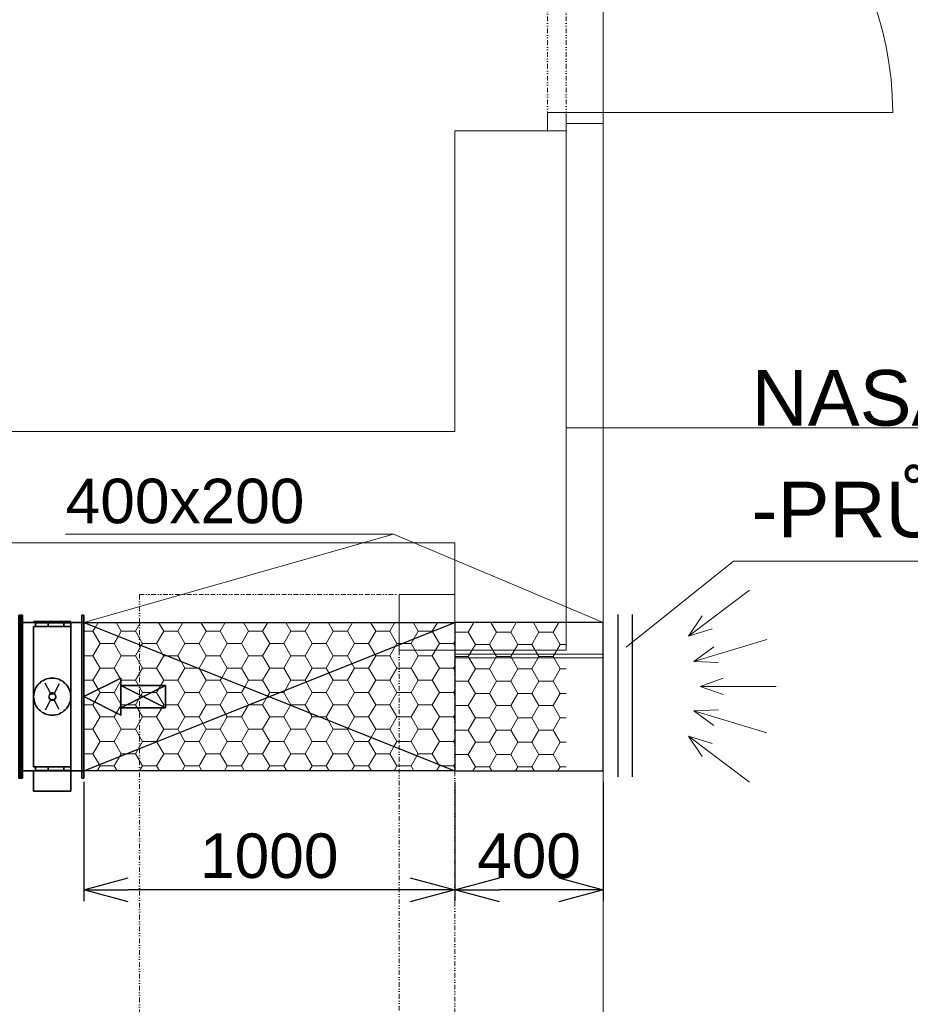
# Model space of a CAD drawing. Header units: millimetres. Extents: x 918337 to 1269480, y -257156 to -67477.
# Tile 107 of 114: x 1251807 to 1254208, y -107862 to -105208. Entities that reach past the tile are written whole.
import ezdxf

# ---------------------------------------------------------------- set-up
doc = ezdxf.new("R2010")
doc.units = ezdxf.units.MM
doc.linetypes.add('DĚLICÍ2', pattern=[15.875, 6.35, -3.175, 0, -3.175, 0, -3.175])
doc.layers.get('0').update_dxf_attribs({"color": 8, "lineweight": 9})
for name, color, linetype, lineweight in [('1VZT - LEGENDY', 7, 'Continuous', 13), ('1VZT-POTRUBI', 4, 'Continuous', 30), ('1VZT-srafy', 253, 'Continuous', 13), ('LEGENDY', 7, 'Continuous', 9)]:
    doc.layers.add(name, color=color, linetype=linetype, lineweight=lineweight)
for name, color, linetype in [('MAT_174_BYOLXP003919182844', 174, 'Continuous'), ('MAT_253_BYOLXP003919182844', 253, 'Continuous'), ('MAT_30_BYOLXP003919182844', 30, 'Continuous'), ('Mat_mar_BYOLXP003919182844', 7, 'Continuous')]:
    doc.layers.add(name, color=color, linetype=linetype)
doc.styles.get("Standard").update_dxf_attribs({"font": 'arial.ttf'})
doc.linetypes.add('IZOLACE', pattern='A,0.0001,-0.1,[134,ltypeshp.shx,S=0.1,R=0,X=-0.1,Y=0],-0.2,[134,ltypeshp.shx,S=0.1,R=180,X=0.1,Y=0],-0.1', length=0.4001)
doc.dimstyles.new('ISO-25', dxfattribs={"dimtxt": 2.5, "dimasz": 2.5, "dimexe": 1.25, "dimexo": 0.625, "dimtad": 1, "dimtxsty": 'Standard', "dimcen": 2.5, "dimadec": 0, "dimazin": 0, "dimtfac": 1, "dimtmove": 0, "dimatfit": 3, "dimfxl": 1, "dimarcsym": 0})
pattern_1 = [(0, (112967.254, 91182.846), (57.15, 32.9955677), [38.1, -76.2]), (120, (112967.254, 91182.846), (-57.1499999, 32.995568), [38.1, -76.2]), (60, (112967.254, 91182.846), (1e-07, 65.9911357), [-76.2, 38.1])]

# ---------------------------------------------------------------- blocks, each defined once
blk = doc.blocks.new('X XZ X X ZX')
at = {"color": 8, "ltscale": 3}
for p, q in [((1140119.4, -144722.8), (1140119.4, -142902.8)), ((1140119.4, -146142.8), (1140119.4, -151242.8))]:
    blk.add_line(p, q, dxfattribs=at)
at = {"color": 8, "linetype": 'DĚLICÍ2', "ltscale": 2}
for p, q in [((1139969.4, -142932.8), (1139969.4, -144692.8)), ((1140019.4, -142932.8), (1140019.4, -144692.8)), ((1138869.4, -145992.8), (1139569.4, -145992.8)), ((1138869.4, -145992.8), (1138869.4, -151392.8)), ((1139569.4, -146142.8), (1139569.4, -151242.8)), ((1139719.4, -151242.8), (1139719.4, -146142.8))]:
    blk.add_line(p, q, dxfattribs=at)
at = {"color": 8, "ltscale": 2}
for p, q in [((1140019.4, -144692.8), (1139969.4, -144692.8)), ((1139969.4, -144692.8), (1139969.4, -144742.8)), ((1140019.4, -144692.8), (1140899.4, -144692.8)), ((1140019.4, -144742.8), (1140019.4, -144692.8)), ((1140119.4, -146162.8), (1140119.4, -144722.8)), ((1139719.4, -144742.8), (1139719.4, -145552.8)), ((1140019.4, -144742.8), (1139719.4, -144742.8)), ((1139969.4, -144742.8), (1140019.4, -144742.8)), ((1140019.4, -144742.8), (1140019.4, -146142.8)), ((1140019.4, -146142.8), (1140019.4, -144742.8)), ((1139719.4, -145552.8), (1129539.4, -145552.8)), ((1140019.4, -145542.8), (1141119.4, -145542.8)), ((1139719.4, -145852.8), (1138459.4, -145852.8)), ((1139719.4, -145852.8), (1139719.4, -146142.8)), ((1139719.4, -146142.8), (1140019.4, -146142.8))]:
    blk.add_line(p, q, dxfattribs=at)
at = {"color": 8}
for p, q in [((1140019.4, -144722.8), (1140119.4, -144722.8)), ((1139569.4, -146142.8), (1139569.4, -145992.8)), ((1139569.4, -145992.8), (1139719.4, -145992.8)), ((1139719.4, -145992.8), (1139719.4, -146142.8)), ((1139719.4, -146142.8), (1139569.4, -146142.8)), ((1139719.4, -146162.8), (1140119.4, -146162.8))]:
    blk.add_line(p, q, dxfattribs=at)
at = {"color": 8, "linetype": 'IZOLACE', "ltscale": 2}
blk.add_line((1139719.4, -146152.8), (1140119.4, -146152.8), dxfattribs=at)
at = {"color": 8, "ltscale": 2}
blk.add_arc((1140019.4, -144692.8), 880, 0, 90, dxfattribs=at)
blk = doc.blocks.new('1273_70_BYOLXP003919182844')
at = {"layer": 'MAT_253_BYOLXP003919182844'}
for points in [[(1579.9269, 2719.9768, -220.001), (1579.9224, 2719.9722, -200.001), (1584.9224, 2719.9734, -199.9999), (1584.9269, 2719.9778, -219.9999)], [(1580.0273, 2279.9768, -220.1014), (1580.0227, 2279.9722, -200.1014), (1579.9224, 2719.9722, -200.001), (1579.9269, 2719.9768, -220.001)], [(1579.9224, 2719.9722, -200.001), (1580.0227, 2279.9722, -200.1014), (1585.0227, 2279.9734, -200.1002), (1584.9224, 2719.9734, -199.9999)], [(1579.9724, 2720.0225, -420.001), (1579.9269, 2719.9768, -220.001), (1584.9269, 2719.9778, -219.9999), (1584.9724, 2720.0234, -419.9998)], [(1579.9771, 2700.0225, -420.0056), (1579.9314, 2699.9768, -220.0056), (1579.9269, 2719.9768, -220.001), (1579.9724, 2720.0225, -420.001)], [(1580.0273, 2279.9768, -220.1014), (1579.9269, 2719.9768, -220.001), (1584.9269, 2719.9778, -219.9999), (1585.0273, 2279.9778, -220.1002)], [(1579.9771, 2720.0269, -440.001), (1579.9724, 2720.0225, -420.001), (1584.9724, 2720.0234, -419.9998), (1584.9771, 2720.0281, -439.9998)], [(1580.0774, 2280.0269, -440.1013), (1580.0729, 2280.0225, -420.1013), (1579.9724, 2720.0225, -420.001), (1579.9771, 2720.0269, -440.001)], [(1579.9724, 2720.0225, -420.001), (1580.0729, 2280.0225, -420.1013), (1585.0729, 2280.0234, -420.1002), (1584.9724, 2720.0234, -419.9998)], [(1580.0774, 2280.0269, -440.1013), (1579.9771, 2720.0269, -440.001), (1584.9771, 2720.0281, -439.9998), (1585.0774, 2280.0281, -440.1002)], [(1585.0273, 2279.9778, -220.1002), (1584.9269, 2719.9778, -219.9999), (1584.9224, 2719.9734, -199.9999), (1585.0227, 2279.9734, -200.1002)], [(1584.9771, 2700.0234, -420.0044), (1584.9724, 2720.0234, -419.9998), (1584.9269, 2719.9778, -219.9999), (1584.9314, 2699.9778, -220.0044)], [(1585.0774, 2280.0281, -440.1002), (1584.9771, 2720.0281, -439.9998), (1584.9724, 2720.0234, -419.9998), (1585.0729, 2280.0234, -420.1002)], [(1579.9314, 2699.9768, -220.0056), (1579.9771, 2700.0225, -420.0056), (1584.9771, 2700.0234, -420.0044), (1584.9314, 2699.9778, -220.0044)], [(1580.0684, 2300.0225, -420.0968), (1580.0227, 2299.9768, -220.0968), (1585.0227, 2299.9778, -220.0956), (1585.0684, 2300.0234, -420.0956)], [(1580.0729, 2280.0225, -420.1013), (1580.0273, 2279.9768, -220.1014), (1580.0227, 2299.9768, -220.0968), (1580.0684, 2300.0225, -420.0968)], [(1585.0729, 2280.0234, -420.1002), (1585.0684, 2300.0234, -420.0956), (1585.0227, 2299.9778, -220.0956), (1585.0273, 2279.9778, -220.1002)], [(1580.0227, 2279.9722, -200.1014), (1580.0273, 2279.9768, -220.1014), (1585.0273, 2279.9778, -220.1002), (1585.0227, 2279.9734, -200.1002)], [(1580.0273, 2279.9768, -220.1014), (1580.0729, 2280.0225, -420.1013), (1585.0729, 2280.0234, -420.1002), (1585.0273, 2279.9778, -220.1002)], [(1580.0729, 2280.0225, -420.1013), (1580.0774, 2280.0269, -440.1013), (1585.0774, 2280.0281, -440.1002), (1585.0729, 2280.0234, -420.1002)]]:
    blk.add_3dface(points, dxfattribs=at)
blk = doc.blocks.new('1283_73_BYOLXP003919182844')
at = {"layer": 'MAT_253_BYOLXP003919182844'}
for points in [[(1495.0376, 2698.9893, -270.1029), (1463.8676, 2698.9812, -309.1929), (1445.0376, 2698.9893, -270.1029), (1463.8676, 2698.9973, -231.0129)], [(1445.0376, 2688.9893, -270.1009), (1463.8676, 2688.9973, -231.0109), (1463.8676, 2698.9973, -231.0129), (1445.0376, 2698.9893, -270.1029)], [(1463.8676, 2688.9812, -309.1909), (1445.0376, 2688.9893, -270.1009), (1445.0376, 2698.9893, -270.1029), (1463.8676, 2698.9812, -309.1929)], [(1495.0376, 2688.9893, -270.1009), (1463.8676, 2688.9973, -231.0109), (1445.0376, 2688.9893, -270.1009), (1495.0376, 2688.9893, -270.1009)], [(1495.0376, 2688.9893, -270.1009), (1445.0376, 2688.9893, -270.1009), (1463.8676, 2688.9812, -309.1909), (1506.1676, 2688.9792, -318.8509)], [(1495.0376, 2698.9893, -270.1029), (1463.8676, 2698.9973, -231.0129), (1506.1675, 2698.9993, -221.3529), (1495.0376, 2698.9893, -270.1029)], [(1463.8676, 2688.9973, -231.0109), (1506.1675, 2688.9993, -221.3509), (1506.1675, 2698.9993, -221.3529), (1463.8676, 2698.9973, -231.0129)], [(1506.1676, 2698.9792, -318.8529), (1463.8676, 2698.9812, -309.1929), (1495.0376, 2698.9893, -270.1029), (1540.0875, 2698.9849, -291.7929)], [(1506.1676, 2688.9792, -318.8509), (1463.8676, 2688.9812, -309.1909), (1463.8676, 2698.9812, -309.1929), (1506.1676, 2698.9792, -318.8529)], [(1495.0376, 2688.9893, -270.1009), (1540.0875, 2688.9937, -248.4109), (1506.1675, 2688.9993, -221.3509), (1463.8676, 2688.9973, -231.0109)], [(1540.0875, 2698.9937, -248.4129), (1540.0875, 2698.9849, -291.7929), (1495.0376, 2698.9893, -270.1029), (1506.1675, 2698.9993, -221.3529)], [(1495.0376, 2688.9893, -270.1009), (1506.1676, 2688.9792, -318.8509), (1540.0875, 2688.9849, -291.7909), (1540.0875, 2688.9937, -248.4109)], [(1506.1675, 2688.9993, -221.3509), (1540.0875, 2688.9937, -248.4109), (1540.0875, 2698.9937, -248.4129), (1506.1675, 2698.9993, -221.3529)], [(1540.0875, 2688.9849, -291.7909), (1506.1676, 2688.9792, -318.8509), (1506.1676, 2698.9792, -318.8529), (1540.0875, 2698.9849, -291.7929)], [(1540.0875, 2688.9937, -248.4109), (1540.0875, 2688.9849, -291.7909), (1540.0875, 2698.9849, -291.7929), (1540.0875, 2698.9937, -248.4129)]]:
    blk.add_3dface(points, dxfattribs=at)
blk = doc.blocks.new('1283_74_BYOLXP003919182844')
at = {"layer": 'MAT_253_BYOLXP003919182844'}
for points in [[(1495.0376, 2698.9893, -370.1029), (1463.8676, 2698.9814, -409.1929), (1445.0376, 2698.9893, -370.1029), (1463.8676, 2698.9973, -331.0129)], [(1445.0376, 2688.9893, -370.1009), (1463.8676, 2688.9973, -331.0109), (1463.8676, 2698.9973, -331.0129), (1445.0376, 2698.9893, -370.1029)], [(1463.8676, 2688.9814, -409.1909), (1445.0376, 2688.9893, -370.1009), (1445.0376, 2698.9893, -370.1029), (1463.8676, 2698.9814, -409.1929)], [(1495.0376, 2688.9893, -370.1009), (1463.8676, 2688.9973, -331.0109), (1445.0376, 2688.9893, -370.1009), (1495.0376, 2688.9893, -370.1009)], [(1495.0376, 2688.9893, -370.1009), (1445.0376, 2688.9893, -370.1009), (1463.8676, 2688.9814, -409.1909), (1506.1676, 2688.9792, -418.8509)], [(1495.0376, 2698.9893, -370.1029), (1463.8676, 2698.9973, -331.0129), (1506.1675, 2698.9993, -321.3529), (1495.0376, 2698.9893, -370.1029)], [(1463.8676, 2688.9973, -331.0109), (1506.1675, 2688.9993, -321.3509), (1506.1675, 2698.9993, -321.3529), (1463.8676, 2698.9973, -331.0129)], [(1506.1676, 2698.9792, -418.8529), (1463.8676, 2698.9814, -409.1929), (1495.0376, 2698.9893, -370.1029), (1540.0875, 2698.9849, -391.7929)], [(1506.1676, 2688.9792, -418.8509), (1463.8676, 2688.9814, -409.1909), (1463.8676, 2698.9814, -409.1929), (1506.1676, 2698.9792, -418.8529)], [(1495.0376, 2688.9893, -370.1009), (1540.0875, 2688.9937, -348.4109), (1506.1675, 2688.9993, -321.3509), (1463.8676, 2688.9973, -331.0109)], [(1540.0875, 2698.9937, -348.4129), (1540.0875, 2698.9849, -391.7929), (1495.0376, 2698.9893, -370.1029), (1506.1675, 2698.9993, -321.3529)], [(1495.0376, 2688.9893, -370.1009), (1506.1676, 2688.9792, -418.8509), (1540.0875, 2688.9849, -391.7909), (1540.0875, 2688.9937, -348.4109)], [(1506.1675, 2688.9993, -321.3509), (1540.0875, 2688.9937, -348.4109), (1540.0875, 2698.9937, -348.4129), (1506.1675, 2698.9993, -321.3529)], [(1540.0875, 2688.9849, -391.7909), (1506.1676, 2688.9792, -418.8509), (1506.1676, 2698.9792, -418.8529), (1540.0875, 2698.9849, -391.7929)], [(1540.0875, 2688.9937, -348.4109), (1540.0875, 2688.9849, -391.7909), (1540.0875, 2698.9849, -391.7929), (1540.0875, 2698.9937, -348.4129)]]:
    blk.add_3dface(points, dxfattribs=at)
blk = doc.blocks.new('1283_75_BYOLXP003919182844')
at = {"layer": 'MAT_253_BYOLXP003919182844'}
for points in [[(1495.0376, 2310.9893, -270.103), (1463.8676, 2310.9814, -309.193), (1445.0376, 2310.9893, -270.103), (1463.8676, 2310.9973, -231.013)], [(1445.0376, 2300.9893, -270.101), (1463.8676, 2300.9971, -231.011), (1463.8676, 2310.9973, -231.013), (1445.0376, 2310.9893, -270.103)], [(1463.8676, 2300.9812, -309.191), (1445.0376, 2300.9893, -270.101), (1445.0376, 2310.9893, -270.103), (1463.8676, 2310.9814, -309.193)], [(1495.0376, 2310.9893, -270.103), (1463.8676, 2310.9973, -231.013), (1506.1675, 2310.9993, -221.353), (1495.0376, 2310.9893, -270.103)], [(1463.8676, 2300.9971, -231.011), (1506.1675, 2300.999, -221.351), (1506.1675, 2310.9993, -221.353), (1463.8676, 2310.9973, -231.013)], [(1506.1676, 2310.9795, -318.853), (1463.8676, 2310.9814, -309.193), (1495.0376, 2310.9893, -270.103), (1540.0875, 2310.9849, -291.793)], [(1506.1676, 2300.9792, -318.851), (1463.8676, 2300.9812, -309.191), (1463.8676, 2310.9814, -309.193), (1506.1676, 2310.9795, -318.853)], [(1540.0875, 2310.9937, -248.413), (1540.0875, 2310.9849, -291.793), (1495.0376, 2310.9893, -270.103), (1506.1675, 2310.9993, -221.353)], [(1506.1675, 2300.999, -221.351), (1540.0875, 2300.9937, -248.411), (1540.0875, 2310.9937, -248.413), (1506.1675, 2310.9993, -221.353)], [(1540.0875, 2300.9849, -291.791), (1506.1676, 2300.9792, -318.851), (1506.1676, 2310.9795, -318.853), (1540.0875, 2310.9849, -291.793)], [(1540.0875, 2300.9937, -248.411), (1540.0875, 2300.9849, -291.791), (1540.0875, 2310.9849, -291.793), (1540.0875, 2310.9937, -248.413)], [(1495.0376, 2300.9893, -270.101), (1463.8676, 2300.9971, -231.011), (1445.0376, 2300.9893, -270.101), (1495.0376, 2300.9893, -270.101)], [(1495.0376, 2300.9893, -270.101), (1445.0376, 2300.9893, -270.101), (1463.8676, 2300.9812, -309.191), (1506.1676, 2300.9792, -318.851)], [(1495.0376, 2300.9893, -270.101), (1540.0875, 2300.9937, -248.411), (1506.1675, 2300.999, -221.351), (1463.8676, 2300.9971, -231.011)], [(1495.0376, 2300.9893, -270.101), (1506.1676, 2300.9792, -318.851), (1540.0875, 2300.9849, -291.791), (1540.0875, 2300.9937, -248.411)]]:
    blk.add_3dface(points, dxfattribs=at)
blk = doc.blocks.new('1283_76_BYOLXP003919182844')
at = {"layer": 'MAT_253_BYOLXP003919182844'}
for points in [[(1495.0376, 2310.9893, -370.103), (1463.8676, 2310.9814, -409.193), (1445.0376, 2310.9893, -370.103), (1463.8676, 2310.9973, -331.013)], [(1445.0376, 2300.9893, -370.101), (1463.8676, 2300.9971, -331.011), (1463.8676, 2310.9973, -331.013), (1445.0376, 2310.9893, -370.103)], [(1463.8676, 2300.9814, -409.191), (1445.0376, 2300.9893, -370.101), (1445.0376, 2310.9893, -370.103), (1463.8676, 2310.9814, -409.193)], [(1495.0376, 2310.9893, -370.103), (1463.8676, 2310.9973, -331.013), (1506.1675, 2310.9993, -321.353), (1495.0376, 2310.9893, -370.103)], [(1463.8676, 2300.9971, -331.011), (1506.1675, 2300.999, -321.351), (1506.1675, 2310.9993, -321.353), (1463.8676, 2310.9973, -331.013)], [(1506.1676, 2310.9795, -418.853), (1463.8676, 2310.9814, -409.193), (1495.0376, 2310.9893, -370.103), (1540.0875, 2310.9849, -391.793)], [(1506.1676, 2300.9795, -418.851), (1463.8676, 2300.9814, -409.191), (1463.8676, 2310.9814, -409.193), (1506.1676, 2310.9795, -418.853)], [(1540.0875, 2310.9937, -348.413), (1540.0875, 2310.9849, -391.793), (1495.0376, 2310.9893, -370.103), (1506.1675, 2310.9993, -321.353)], [(1506.1675, 2300.999, -321.351), (1540.0875, 2300.9937, -348.4109), (1540.0875, 2310.9937, -348.413), (1506.1675, 2310.9993, -321.353)], [(1540.0875, 2300.9849, -391.791), (1506.1676, 2300.9795, -418.851), (1506.1676, 2310.9795, -418.853), (1540.0875, 2310.9849, -391.793)], [(1540.0875, 2300.9937, -348.4109), (1540.0875, 2300.9849, -391.791), (1540.0875, 2310.9849, -391.793), (1540.0875, 2310.9937, -348.413)], [(1495.0376, 2300.9893, -370.101), (1463.8676, 2300.9971, -331.011), (1445.0376, 2300.9893, -370.101), (1495.0376, 2300.9893, -370.101)], [(1495.0376, 2300.9893, -370.101), (1445.0376, 2300.9893, -370.101), (1463.8676, 2300.9814, -409.191), (1506.1676, 2300.9795, -418.851)], [(1495.0376, 2300.9893, -370.101), (1540.0875, 2300.9937, -348.4109), (1506.1675, 2300.999, -321.351), (1463.8676, 2300.9971, -331.011)], [(1495.0376, 2300.9893, -370.101), (1506.1676, 2300.9795, -418.851), (1540.0875, 2300.9849, -391.791), (1540.0875, 2300.9937, -348.4109)]]:
    blk.add_3dface(points, dxfattribs=at)
blk = doc.blocks.new('1004_77_BYOLXP003919182844')
at = {"layer": 'MAT_253_BYOLXP003919182844'}
blk.add_3dface([(1575.0376, 2299.9893, -220.0991), (1575.0376, 2699.9893, -220.099), (1415.0376, 2699.9893, -220.099), (1415.0376, 2299.9893, -220.0991)], dxfattribs=at)
blk = doc.blocks.new('M_P_78_BYOLXP003919182844')
at = {"layer": 'Mat_mar_BYOLXP003919182844', "color": 110}
for points in [[(1495.071, 2549.9893, -217.599), (1500.1478, 2549.7214, -217.599), (1505.1578, 2548.9854, -217.599), (1509.9006, 2547.7805, -217.599), (1514.5099, 2546.04, -217.599), (1518.8519, 2543.9651, -217.599), (1522.9935, 2541.4216, -217.599), (1526.8679, 2538.6104, -217.599), (1530.4083, 2535.3306, -217.599), (1533.6147, 2531.7832, -217.599), (1536.4872, 2527.9009, -217.599), (1539.0256, 2523.751, -217.599), (1541.0964, 2519.4001, -217.599), (1542.7664, 2514.7817, -217.599), (1544.0356, 2510.0293, -217.599), (1544.8372, 2505.0762, -217.599), (1545.0376, 2499.9893, -217.599), (1544.8372, 2494.7683, -217.599), (1544.0356, 2489.9492, -217.599), (1542.7664, 2485.1968, -217.599), (1541.0964, 2480.5784, -217.5991), (1539.0256, 2476.2275, -217.5991), (1536.4872, 2472.0776, -217.5991), (1533.6147, 2468.1953, -217.5991), (1530.4083, 2464.6479, -217.5991), (1526.8679, 2461.4351, -217.5991), (1522.9935, 2458.5569, -217.5991), (1518.8519, 2456.0134, -217.5991), (1514.5099, 2453.9385, -217.5991), (1509.9006, 2452.198, -217.5991), (1505.1578, 2450.9932, -217.5991), (1500.1478, 2450.2571, -217.5991), (1495.071, 2449.9893, -217.5991), (1489.9941, 2450.2571, -217.5991), (1485.0509, 2450.9932, -217.5991), (1480.2413, 2452.198, -217.5991), (1475.699, 2453.9385, -217.5991), (1471.2902, 2456.0134, -217.5991), (1467.1484, 2458.5569, -217.5991), (1463.3408, 2461.4351, -217.5991), (1459.7336, 2464.6479, -217.5991), (1456.5272, 2468.1953, -217.5991), (1453.588, 2472.0776, -217.5991), (1451.1165, 2476.2275, -217.5991), (1448.9788, 2480.5784, -217.5991), (1447.3088, 2485.1968, -217.599), (1446.1064, 2489.9492, -217.599), (1445.3048, 2494.7683, -217.599), (1445.0376, 2499.9893, -217.599), (1445.3048, 2505.0762, -217.599), (1446.1064, 2510.0293, -217.599), (1447.3088, 2514.7817, -217.599), (1448.9788, 2519.4001, -217.599), (1451.1165, 2523.751, -217.599), (1453.588, 2527.9009, -217.599), (1456.5272, 2531.7832, -217.599), (1459.7336, 2535.3306, -217.599), (1463.3408, 2538.6104, -217.599), (1467.1484, 2541.4216, -217.599), (1471.2902, 2543.9651, -217.599), (1475.699, 2546.04, -217.599), (1480.2413, 2547.7805, -217.599), (1485.0509, 2548.9854, -217.599), (1489.9941, 2549.7214, -217.599), (1495.071, 2549.9893, -217.599)], [(1499.4799, 2508.9585, -217.599), (1514.1091, 2536, -217.599)], [(1494.6034, 2510.4309, -217.599), (1496.5406, 2510.2302, -217.599), (1498.2106, 2509.6948, -217.599), (1499.7471, 2508.8247, -217.599), (1501.1498, 2507.6868, -217.599), (1502.2186, 2506.3481, -217.599), (1503.087, 2504.8086, -217.599), (1503.6215, 2503.0684, -217.599), (1503.755, 2501.261, -217.599), (1503.6215, 2499.3198, -217.599), (1503.087, 2497.6465, -217.599), (1502.2186, 2496.1072, -217.599), (1501.1498, 2494.7014, -217.599), (1499.7471, 2493.6304, -217.599), (1498.2106, 2492.7603, -217.599), (1496.5406, 2492.2249, -217.599), (1494.6034, 2492.0911, -217.599), (1492.7998, 2492.2249, -217.599), (1491.063, 2492.7603, -217.599), (1489.5266, 2493.6304, -217.599), (1488.1906, 2494.7014, -217.599), (1487.0549, 2496.1072, -217.599), (1486.1865, 2497.6465, -217.599), (1485.6521, 2499.3198, -217.599), (1485.4518, 2501.261, -217.599), (1485.6521, 2503.0684, -217.599), (1486.1865, 2504.8086, -217.599), (1487.0549, 2506.3481, -217.599), (1488.1906, 2507.6868, -217.599), (1489.5266, 2508.8247, -217.599), (1491.063, 2509.6948, -217.599), (1492.7998, 2510.2302, -217.599), (1494.6034, 2510.4309, -217.599)], [(1476.0997, 2465.585, -217.5991), (1490.8625, 2492.8943, -217.599)]]:
    blk.add_polyline3d(points, dxfattribs=at)
blk = doc.blocks.new('M_E_79_BYOLXP003919182844')
at = {"layer": 'Mat_mar_BYOLXP003919182844'}
blk.add_blockref('M_P_78_BYOLXP003919182844', (0, 0), dxfattribs=at)
blk = doc.blocks.new('1003_80_BYOLXP003919182844')
at = {"layer": 'MAT_253_BYOLXP003919182844'}
blk.add_3dface([(1575.0376, 2299.9893, -420.0991), (1415.0376, 2299.9893, -420.0991), (1415.0376, 2699.9893, -420.099), (1575.0376, 2699.9893, -420.099)], dxfattribs=at)
blk = doc.blocks.new('M_P_81_BYOLXP003919182844')
at = {"layer": 'Mat_mar_BYOLXP003919182844', "color": 110}
for points in [[(1495.071, 2449.9893, -422.5991), (1500.1478, 2450.2571, -422.5991), (1505.1578, 2450.9932, -422.5991), (1509.9006, 2452.198, -422.5991), (1514.5099, 2453.9385, -422.5991), (1518.8519, 2456.0134, -422.5991), (1522.9935, 2458.5569, -422.5991), (1526.8679, 2461.3682, -422.5991), (1530.4083, 2464.6479, -422.5991), (1533.6147, 2468.1953, -422.5991), (1536.4872, 2472.0776, -422.5991), (1539.0256, 2476.2275, -422.5991), (1541.0964, 2480.5784, -422.5991), (1542.7664, 2485.1968, -422.5991), (1544.0356, 2489.9492, -422.5991), (1544.8372, 2494.9023, -422.5991), (1545.0376, 2499.9893, -422.5991), (1544.8372, 2505.2102, -422.5991), (1544.0356, 2510.0293, -422.5991), (1542.7664, 2514.7817, -422.5991), (1541.0964, 2519.4001, -422.5991), (1539.0256, 2523.751, -422.5991), (1536.4872, 2527.9009, -422.5991), (1533.6147, 2531.7832, -422.5991), (1530.4083, 2535.3306, -422.5991), (1526.8679, 2538.5435, -422.5991), (1522.9935, 2541.4216, -422.5991), (1518.8519, 2543.9651, -422.5991), (1514.5099, 2546.04, -422.5991), (1509.9006, 2547.7805, -422.5991), (1505.1578, 2548.9854, -422.5991), (1500.1478, 2549.7214, -422.5991), (1495.071, 2549.9893, -422.5991), (1489.9941, 2549.7214, -422.5991), (1485.0509, 2548.9854, -422.5991), (1480.2413, 2547.7805, -422.5991), (1475.699, 2546.04, -422.5991), (1471.2902, 2543.9651, -422.5991), (1467.1484, 2541.4216, -422.5991), (1463.3408, 2538.5435, -422.5991), (1459.7336, 2535.3306, -422.5991), (1456.5272, 2531.7832, -422.5991), (1453.588, 2527.9009, -422.5991), (1451.1165, 2523.751, -422.5991), (1448.9788, 2519.4001, -422.5991), (1447.3088, 2514.7817, -422.5991), (1446.1064, 2510.0293, -422.5991), (1445.3048, 2505.2102, -422.5991), (1445.0376, 2499.9893, -422.5991), (1445.3048, 2494.9023, -422.5991), (1446.1064, 2489.9492, -422.5991), (1447.3088, 2485.1968, -422.5991), (1448.9788, 2480.5784, -422.5991), (1451.1165, 2476.2275, -422.5991), (1453.588, 2472.0776, -422.5991), (1456.5272, 2468.1953, -422.5991), (1459.7336, 2464.6479, -422.5991), (1463.3408, 2461.3682, -422.5991), (1467.1484, 2458.5569, -422.5991), (1471.2902, 2456.0134, -422.5991), (1475.699, 2453.9385, -422.5991), (1480.2413, 2452.198, -422.5991), (1485.0509, 2450.9932, -422.5991), (1489.9941, 2450.2571, -422.5991), (1495.071, 2449.9893, -422.5991)], [(1476.0997, 2534.3936, -422.5991), (1490.8625, 2507.0842, -422.5991)], [(1494.6034, 2489.5476, -422.5991), (1496.5406, 2489.7483, -422.5991), (1498.2106, 2490.2837, -422.5991), (1499.7471, 2491.1538, -422.5991), (1501.1498, 2492.2917, -422.5991), (1502.2186, 2493.6304, -422.5991), (1503.087, 2495.1699, -422.5991), (1503.6215, 2496.9102, -422.5991), (1503.755, 2498.7175, -422.5991), (1503.6215, 2500.6587, -422.5991), (1503.087, 2502.332, -422.5991), (1502.2186, 2503.8713, -422.5991), (1501.1498, 2505.2771, -422.5991), (1499.7471, 2506.3481, -422.5991), (1498.2106, 2507.2183, -422.5991), (1496.5406, 2507.7537, -422.5991), (1494.6034, 2507.8875, -422.5991), (1492.7998, 2507.7537, -422.5991), (1491.063, 2507.2183, -422.5991), (1489.5266, 2506.3481, -422.5991), (1488.1906, 2505.2771, -422.5991), (1487.0549, 2503.8713, -422.5991), (1486.1865, 2502.332, -422.5991), (1485.6521, 2500.6587, -422.5991), (1485.4518, 2498.7175, -422.5991), (1485.6521, 2496.9102, -422.5991), (1486.1865, 2495.1699, -422.5991), (1487.0549, 2493.6304, -422.5991), (1488.1906, 2492.2917, -422.5991), (1489.5266, 2491.1538, -422.5991), (1491.063, 2490.2837, -422.5991), (1492.7998, 2489.7483, -422.5991), (1494.6034, 2489.5476, -422.5991)], [(1499.4799, 2491.02, -422.5991), (1514.1091, 2463.9785, -422.5991)]]:
    blk.add_polyline3d(points, dxfattribs=at)
blk = doc.blocks.new('M_E_82_BYOLXP003919182844')
at = {"layer": 'Mat_mar_BYOLXP003919182844'}
blk.add_blockref('M_P_81_BYOLXP003919182844', (0, 0), dxfattribs=at)
blk = doc.blocks.new('1005_83_BYOLXP003919182844')
at = {"layer": 'MAT_253_BYOLXP003919182844'}
blk.add_3dface([(1575.0376, 2299.9893, -220.0991), (1415.0376, 2299.9893, -220.0991), (1415.0376, 2299.9893, -420.0991), (1575.0376, 2299.9893, -420.0991)], dxfattribs=at)
blk = doc.blocks.new('M_P_84_BYOLXP003919182844')
at = {"layer": 'Mat_mar_BYOLXP003919182844', "color": 110}
for points in [[(1495.071, 2297.4893, -270.0991), (1500.1478, 2297.4893, -270.3669), (1505.1578, 2297.4893, -271.1031), (1509.9006, 2297.4893, -272.308), (1514.5099, 2297.4893, -274.0482), (1518.8519, 2297.4893, -276.1232), (1522.9935, 2297.4893, -278.6667), (1526.8679, 2297.4893, -281.478), (1530.4083, 2297.4893, -284.7578), (1533.6147, 2297.4893, -288.3053), (1536.4872, 2297.4893, -292.1875), (1539.0256, 2297.4893, -296.3374), (1541.0964, 2297.4893, -300.6881), (1542.7664, 2297.4893, -305.3066), (1544.0356, 2297.4893, -310.059), (1544.8372, 2297.4893, -315.0121), (1545.0376, 2297.4893, -320.0991), (1544.8372, 2297.4893, -325.32), (1544.0356, 2297.4893, -330.1393), (1542.7664, 2297.4893, -334.8916), (1541.0964, 2297.4893, -339.5101), (1539.0256, 2297.4893, -343.8608), (1536.4872, 2297.4893, -348.0108), (1533.6147, 2297.4893, -351.893), (1530.4083, 2297.4893, -355.4405), (1526.8679, 2297.4893, -358.6534), (1522.9935, 2297.4893, -361.5315), (1518.8519, 2297.4893, -364.075), (1514.5099, 2297.4893, -366.15), (1509.9006, 2297.4893, -367.8903), (1505.1578, 2297.4893, -369.0951), (1500.1478, 2297.4893, -369.8314), (1495.071, 2297.4893, -370.0991), (1489.9941, 2297.4893, -369.8314), (1485.0509, 2297.4893, -369.0951), (1480.2413, 2297.4893, -367.8903), (1475.699, 2297.4893, -366.15), (1471.2902, 2297.4893, -364.075), (1467.1484, 2297.4893, -361.5315), (1463.3408, 2297.4893, -358.6534), (1459.7336, 2297.4893, -355.4405), (1456.5272, 2297.4893, -351.893), (1453.588, 2297.4893, -348.0108), (1451.1165, 2297.4893, -343.8608), (1448.9788, 2297.4893, -339.5101), (1447.3088, 2297.4893, -334.8916), (1446.1064, 2297.4893, -330.1393), (1445.3048, 2297.4893, -325.32), (1445.0376, 2297.4893, -320.0991), (1445.3048, 2297.4893, -315.0121), (1446.1064, 2297.4893, -310.059), (1447.3088, 2297.4893, -305.3066), (1448.9788, 2297.4893, -300.6881), (1451.1165, 2297.4893, -296.3374), (1453.588, 2297.4893, -292.1875), (1456.5272, 2297.4893, -288.3053), (1459.7336, 2297.4893, -284.7578), (1463.3408, 2297.4893, -281.478), (1467.1484, 2297.4893, -278.6667), (1471.2902, 2297.4893, -276.1232), (1475.699, 2297.4893, -274.0482), (1480.2413, 2297.4893, -272.308), (1485.0509, 2297.4893, -271.1031), (1489.9941, 2297.4893, -270.3669), (1495.071, 2297.4893, -270.0991)], [(1476.0997, 2297.4893, -354.5034), (1490.8625, 2297.4893, -327.1942)], [(1494.6034, 2297.4893, -309.6573), (1496.5406, 2297.4893, -309.8582), (1498.2106, 2297.4893, -310.3936), (1499.7471, 2297.4893, -311.2638), (1501.1498, 2297.4893, -312.4017), (1502.2186, 2297.4893, -313.7404), (1503.087, 2297.4893, -315.2798), (1503.6215, 2297.4893, -317.0201), (1503.755, 2297.4893, -318.8274), (1503.6215, 2297.4893, -320.7685), (1503.087, 2297.4893, -322.4418), (1502.2186, 2297.4893, -323.9813), (1501.1498, 2297.4893, -325.3869), (1499.7471, 2297.4893, -326.4579), (1498.2106, 2297.4893, -327.328), (1496.5406, 2297.4893, -327.8635), (1494.6034, 2297.4893, -327.9974), (1492.7998, 2297.4893, -327.8635), (1491.063, 2297.4893, -327.328), (1489.5266, 2297.4893, -326.4579), (1488.1906, 2297.4893, -325.3869), (1487.0549, 2297.4893, -323.9813), (1486.1865, 2297.4893, -322.4418), (1485.6521, 2297.4893, -320.7685), (1485.4518, 2297.4893, -318.8274), (1485.6521, 2297.4893, -317.0201), (1486.1865, 2297.4893, -315.2798), (1487.0549, 2297.4893, -313.7404), (1488.1906, 2297.4893, -312.4017), (1489.5266, 2297.4893, -311.2638), (1491.063, 2297.4893, -310.3936), (1492.7998, 2297.4893, -309.8582), (1494.6034, 2297.4893, -309.6573)], [(1499.4799, 2297.4893, -311.1299), (1514.1091, 2297.4893, -284.0884)]]:
    blk.add_polyline3d(points, dxfattribs=at)
blk = doc.blocks.new('M_E_85_BYOLXP003919182844')
at = {"layer": 'Mat_mar_BYOLXP003919182844'}
blk.add_blockref('M_P_84_BYOLXP003919182844', (0, 0), dxfattribs=at)
blk = doc.blocks.new('1380_86_BYOLXP003919182844')
at = {"layer": 'MAT_253_BYOLXP003919182844'}
blk.add_3dface([(1415.0376, 2699.9893, -220.099), (1575.0376, 2699.9893, -220.099), (1575.0376, 2699.9893, -420.099), (1415.0376, 2699.9893, -420.099)], dxfattribs=at)
blk = doc.blocks.new('1283_87_BYOLXP003919182844')
at = {"layer": 'MAT_253_BYOLXP003919182844'}
for points in [[(1545.0376, 2310.9893, -265.0991), (1545.0376, 2688.9893, -265.099), (1445.0376, 2688.9893, -265.099), (1445.0376, 2310.9893, -265.0991)], [(1545.0376, 2310.9893, -275.0991), (1445.0376, 2310.9893, -275.0991), (1445.0376, 2688.9893, -275.099), (1545.0376, 2688.9893, -275.099)], [(1445.0376, 2310.9893, -265.0991), (1445.0376, 2688.9893, -265.099), (1445.0376, 2688.9893, -275.099), (1445.0376, 2310.9893, -275.0991)], [(1445.0376, 2688.9893, -265.099), (1545.0376, 2688.9893, -265.099), (1545.0376, 2688.9893, -275.099), (1445.0376, 2688.9893, -275.099)], [(1545.0376, 2688.9893, -265.099), (1545.0376, 2310.9893, -265.0991), (1545.0376, 2310.9893, -275.0991), (1545.0376, 2688.9893, -275.099)], [(1545.0376, 2310.9893, -265.0991), (1445.0376, 2310.9893, -265.0991), (1445.0376, 2310.9893, -275.0991), (1545.0376, 2310.9893, -275.0991)]]:
    blk.add_3dface(points, dxfattribs=at)
blk = doc.blocks.new('1283_88_BYOLXP003919182844')
at = {"layer": 'MAT_253_BYOLXP003919182844'}
for points in [[(1545.0376, 2310.9893, -365.0991), (1545.0376, 2688.9893, -365.099), (1445.0376, 2688.9893, -365.099), (1445.0376, 2310.9893, -365.0991)], [(1545.0376, 2310.9893, -375.0991), (1445.0376, 2310.9893, -375.0991), (1445.0376, 2688.9893, -375.099), (1545.0376, 2688.9893, -375.099)], [(1445.0376, 2310.9893, -365.0991), (1445.0376, 2688.9893, -365.099), (1445.0376, 2688.9893, -375.099), (1445.0376, 2310.9893, -375.0991)], [(1445.0376, 2688.9893, -365.099), (1545.0376, 2688.9893, -365.099), (1545.0376, 2688.9893, -375.099), (1445.0376, 2688.9893, -375.099)], [(1545.0376, 2688.9893, -365.099), (1545.0376, 2310.9893, -365.0991), (1545.0376, 2310.9893, -375.0991), (1545.0376, 2688.9893, -375.099)], [(1545.0376, 2310.9893, -365.0991), (1445.0376, 2310.9893, -365.0991), (1445.0376, 2310.9893, -375.0991), (1545.0376, 2310.9893, -375.0991)]]:
    blk.add_3dface(points, dxfattribs=at)
blk = doc.blocks.new('1261_89_BYOLXP003919182844')
at = {"layer": 'MAT_253_BYOLXP003919182844'}
for points in [[(1575.0273, 2720.002, -420.0967), (1575.0227, 2720.0063, -440.0967), (1574.9224, 2280.0063, -440.1971), (1574.9269, 2280.002, -420.1971)], [(1574.9224, 2280.0063, -440.1971), (1575.0227, 2720.0063, -440.0967), (1580.0227, 2720.0054, -440.0979), (1579.9224, 2280.0054, -440.1983)], [(1575.0273, 2720.002, -420.0967), (1574.9269, 2280.002, -420.1971), (1579.9269, 2280.0007, -420.1983), (1580.0273, 2720.0007, -420.0979)], [(1575.0774, 2719.9517, -200.0968), (1575.0729, 2719.9563, -220.0968), (1574.9725, 2279.9561, -220.1972), (1574.9771, 2279.9517, -200.1972)], [(1574.9725, 2279.9561, -220.1972), (1575.0729, 2719.9563, -220.0968), (1580.0729, 2719.9551, -220.0979), (1579.9725, 2279.9551, -220.1983)], [(1575.0774, 2719.9517, -200.0968), (1574.9771, 2279.9517, -200.1972), (1579.9771, 2279.9504, -200.1983), (1580.0774, 2719.9504, -200.0979)], [(1575.0227, 2720.0063, -440.0967), (1575.0273, 2720.002, -420.0967), (1580.0273, 2720.0007, -420.0979), (1580.0227, 2720.0054, -440.0979)], [(1575.0729, 2719.9563, -220.0968), (1575.0273, 2720.002, -420.0967), (1575.0227, 2700.002, -420.1013), (1575.0684, 2699.9563, -220.1013)], [(1575.0273, 2720.002, -420.0967), (1575.0729, 2719.9563, -220.0968), (1580.0729, 2719.9551, -220.0979), (1580.0273, 2720.0007, -420.0979)], [(1575.0729, 2719.9563, -220.0968), (1575.0774, 2719.9517, -200.0968), (1580.0774, 2719.9504, -200.0979), (1580.0729, 2719.9551, -220.0979)], [(1580.0273, 2720.0007, -420.0979), (1579.9269, 2280.0007, -420.1983), (1579.9224, 2280.0054, -440.1983), (1580.0227, 2720.0054, -440.0979)], [(1580.0774, 2719.9504, -200.0979), (1579.9771, 2279.9504, -200.1983), (1579.9725, 2279.9551, -220.1983), (1580.0729, 2719.9551, -220.0979)], [(1580.0729, 2719.9551, -220.0979), (1580.0684, 2699.9551, -220.1024), (1580.0227, 2700.0007, -420.1024), (1580.0273, 2720.0007, -420.0979)], [(1575.0684, 2699.9563, -220.1013), (1575.0227, 2700.002, -420.1013), (1580.0227, 2700.0007, -420.1024), (1580.0684, 2699.9551, -220.1024)], [(1574.9771, 2299.9561, -220.1926), (1574.9315, 2300.002, -420.1926), (1574.9269, 2280.002, -420.1971), (1574.9725, 2279.9561, -220.1972)], [(1574.9315, 2300.002, -420.1926), (1574.9771, 2299.9561, -220.1926), (1579.9771, 2299.9551, -220.1937), (1579.9315, 2300.0007, -420.1937)], [(1579.9771, 2299.9551, -220.1937), (1579.9725, 2279.9551, -220.1983), (1579.9269, 2280.0007, -420.1983), (1579.9315, 2300.0007, -420.1937)], [(1574.9269, 2280.002, -420.1971), (1574.9224, 2280.0063, -440.1971), (1579.9224, 2280.0054, -440.1983), (1579.9269, 2280.0007, -420.1983)], [(1574.9725, 2279.9561, -220.1972), (1574.9269, 2280.002, -420.1971), (1579.9269, 2280.0007, -420.1983), (1579.9725, 2279.9551, -220.1983)], [(1574.9771, 2279.9517, -200.1972), (1574.9725, 2279.9561, -220.1972), (1579.9725, 2279.9551, -220.1983), (1579.9771, 2279.9504, -200.1983)]]:
    blk.add_3dface(points, dxfattribs=at)
blk = doc.blocks.new('1273_90_BYOLXP003919182844')
at = {"layer": 'MAT_253_BYOLXP003919182844'}
for points in [[(1410.0273, 2720.002, -420.0967), (1410.0227, 2720.0063, -440.0967), (1409.9224, 2280.0063, -440.1971), (1409.9269, 2280.002, -420.1971)], [(1409.9224, 2280.0063, -440.1971), (1410.0227, 2720.0063, -440.0967), (1415.0227, 2720.0054, -440.0979), (1414.9224, 2280.0054, -440.1983)], [(1410.0273, 2720.002, -420.0967), (1409.9269, 2280.002, -420.1971), (1414.9269, 2280.0007, -420.1983), (1415.0273, 2720.0007, -420.0979)], [(1410.0774, 2719.9517, -200.0968), (1410.0729, 2719.9563, -220.0968), (1409.9725, 2279.9561, -220.1972), (1409.9771, 2279.9517, -200.1972)], [(1409.9725, 2279.9561, -220.1972), (1410.0729, 2719.9563, -220.0968), (1415.0729, 2719.9551, -220.0979), (1414.9725, 2279.9551, -220.1983)], [(1410.0774, 2719.9517, -200.0968), (1409.9771, 2279.9517, -200.1972), (1414.9771, 2279.9504, -200.1983), (1415.0774, 2719.9504, -200.0979)], [(1410.0227, 2720.0063, -440.0967), (1410.0273, 2720.002, -420.0967), (1415.0273, 2720.0007, -420.0979), (1415.0227, 2720.0054, -440.0979)], [(1410.0729, 2719.9563, -220.0968), (1410.0273, 2720.002, -420.0967), (1410.0227, 2700.002, -420.1013), (1410.0684, 2699.9563, -220.1013)], [(1410.0273, 2720.002, -420.0967), (1410.0729, 2719.9563, -220.0968), (1415.0729, 2719.9551, -220.0979), (1415.0273, 2720.0007, -420.0979)], [(1410.0729, 2719.9563, -220.0968), (1410.0774, 2719.9517, -200.0968), (1415.0774, 2719.9504, -200.0979), (1415.0729, 2719.9551, -220.0979)], [(1415.0273, 2720.0007, -420.0979), (1414.9269, 2280.0007, -420.1983), (1414.9224, 2280.0054, -440.1983), (1415.0227, 2720.0054, -440.0979)], [(1415.0774, 2719.9504, -200.0979), (1414.9771, 2279.9504, -200.1983), (1414.9725, 2279.9551, -220.1983), (1415.0729, 2719.9551, -220.0979)], [(1415.0729, 2719.9551, -220.0979), (1415.0684, 2699.9551, -220.1025), (1415.0227, 2700.0007, -420.1024), (1415.0273, 2720.0007, -420.0979)], [(1410.0684, 2699.9563, -220.1013), (1410.0227, 2700.002, -420.1013), (1415.0227, 2700.0007, -420.1024), (1415.0684, 2699.9551, -220.1025)], [(1409.9771, 2299.9561, -220.1926), (1409.9315, 2300.002, -420.1926), (1409.9269, 2280.002, -420.1971), (1409.9725, 2279.9561, -220.1972)], [(1409.9315, 2300.002, -420.1926), (1409.9771, 2299.9561, -220.1926), (1414.9771, 2299.9551, -220.1938), (1414.9315, 2300.0007, -420.1937)], [(1414.9771, 2299.9551, -220.1938), (1414.9725, 2279.9551, -220.1983), (1414.9269, 2280.0007, -420.1983), (1414.9315, 2300.0007, -420.1937)], [(1409.9269, 2280.002, -420.1971), (1409.9224, 2280.0063, -440.1971), (1414.9224, 2280.0054, -440.1983), (1414.9269, 2280.0007, -420.1983)], [(1409.9725, 2279.9561, -220.1972), (1409.9269, 2280.002, -420.1971), (1414.9269, 2280.0007, -420.1983), (1414.9725, 2279.9551, -220.1983)], [(1409.9771, 2279.9517, -200.1972), (1409.9725, 2279.9561, -220.1972), (1414.9725, 2279.9551, -220.1983), (1414.9771, 2279.9504, -200.1983)]]:
    blk.add_3dface(points, dxfattribs=at)
blk = doc.blocks.new('1001_91_BYOLXP003919182844')
at = {"layer": 'MAT_30_BYOLXP003919182844'}
for points in [[(1545.0376, 2755.0056, -240.1), (1445.0376, 2755.0056, -240.1), (1445.0375, 2700.0056, -240.0889), (1545.0375, 2700.0056, -240.0888)], [(1445.0376, 2755.0056, -240.1), (1445.0376, 2754.9729, -400.1), (1445.0376, 2699.9729, -400.0889), (1445.0375, 2700.0056, -240.0889)], [(1545.0376, 2755.0056, -240.1), (1545.0376, 2754.9729, -400.1), (1445.0376, 2754.9729, -400.1), (1445.0376, 2755.0056, -240.1)], [(1445.0376, 2754.9729, -400.1), (1545.0376, 2754.9729, -400.1), (1545.0376, 2699.9729, -400.0888), (1445.0376, 2699.9729, -400.0889)], [(1545.0376, 2754.9729, -400.1), (1545.0376, 2755.0056, -240.1), (1545.0375, 2700.0056, -240.0888), (1545.0376, 2699.9729, -400.0888)], [(1545.0375, 2700.0056, -240.0888), (1445.0375, 2700.0056, -240.0889), (1445.0376, 2699.9729, -400.0889), (1545.0376, 2699.9729, -400.0888)]]:
    blk.add_3dface(points, dxfattribs=at)
blk = doc.blocks.new('1267_93_BYOLXP003919182844')
at = {"layer": 'MAT_174_BYOLXP003919182844'}
for points in [[(1410.0186, 2499.9893, -320.0991), (1309.9957, 2450.0461, -370.0648), (1310.0186, 2550.0461, -370.0421), (1410.0186, 2499.9893, -320.0991)], [(1309.9957, 2450.0461, -370.0648), (1310.0186, 2500.0349, -320.0535), (1310.0186, 2550.0461, -370.0421), (1309.9957, 2450.0461, -370.0648)], [(1410.0186, 2499.9893, -320.0991), (1310.0413, 2550.0234, -270.0421), (1310.0184, 2450.0234, -270.0649), (1410.0186, 2499.9893, -320.0991)], [(1310.0413, 2550.0234, -270.0421), (1310.0186, 2500.0349, -320.0535), (1310.0184, 2450.0234, -270.0649), (1310.0413, 2550.0234, -270.0421)], [(1410.0186, 2499.9893, -320.0991), (1310.0186, 2550.0461, -370.0421), (1310.0413, 2550.0234, -270.0421), (1410.0186, 2499.9893, -320.0991)], [(1310.0186, 2550.0461, -370.0421), (1310.0186, 2500.0349, -320.0535), (1310.0413, 2550.0234, -270.0421), (1310.0186, 2550.0461, -370.0421)], [(1190.0049, 2470.0964, -350.0056), (1190.0186, 2530.0964, -349.9919), (1310.0555, 2530.0417, -350.0466), (1190.0049, 2470.0964, -350.0056)], [(1310.0555, 2530.0417, -350.0466), (1310.0419, 2470.0417, -350.0603), (1190.0049, 2470.0964, -350.0056), (1310.0555, 2530.0417, -350.0466)], [(1190.0186, 2530.0964, -349.9919), (1190.0322, 2530.0828, -289.9919), (1310.0692, 2530.0281, -290.0466), (1190.0186, 2530.0964, -349.9919)], [(1310.0692, 2530.0281, -290.0466), (1310.0555, 2530.0417, -350.0466), (1190.0186, 2530.0964, -349.9919), (1310.0692, 2530.0281, -290.0466)], [(1190.0322, 2530.0828, -289.9919), (1190.0186, 2470.0828, -290.0056), (1310.0555, 2470.0281, -290.0603), (1190.0322, 2530.0828, -289.9919)], [(1310.0555, 2470.0281, -290.0603), (1310.0692, 2530.0281, -290.0466), (1190.0322, 2530.0828, -289.9919), (1310.0555, 2470.0281, -290.0603)], [(1310.0184, 2450.0234, -270.0649), (1310.0186, 2500.0349, -320.0535), (1309.9957, 2450.0461, -370.0648), (1310.0184, 2450.0234, -270.0649)], [(1410.0186, 2499.9893, -320.0991), (1310.0184, 2450.0234, -270.0649), (1309.9957, 2450.0461, -370.0648), (1410.0186, 2499.9893, -320.0991)], [(1190.0186, 2470.0828, -290.0056), (1190.0049, 2470.0964, -350.0056), (1310.0419, 2470.0417, -350.0603), (1190.0186, 2470.0828, -290.0056)], [(1310.0419, 2470.0417, -350.0603), (1310.0555, 2470.0281, -290.0603), (1190.0186, 2470.0828, -290.0056), (1310.0419, 2470.0417, -350.0603)]]:
    blk.add_3dface(points, dxfattribs=at)
blk = doc.blocks.new('1009_94_BYOLXP003919182844')
at = {"layer": 'MAT_174_BYOLXP003919182844'}
for points in [[(1190.0322, 2530.0828, -289.9919), (1190.0186, 2530.0964, -349.9919), (1190.0049, 2470.0964, -350.0056), (1190.0322, 2530.0828, -289.9919)], [(1190.0049, 2470.0964, -350.0056), (1190.0186, 2470.0828, -290.0056), (1190.0322, 2530.0828, -289.9919), (1190.0049, 2470.0964, -350.0056)]]:
    blk.add_3dface(points, dxfattribs=at)
blk = doc.blocks.new('asxaxasx')
for name in ['1001_91_BYOLXP003919182844', '1273_90_BYOLXP003919182844', '1261_89_BYOLXP003919182844', '1273_70_BYOLXP003919182844', '1004_77_BYOLXP003919182844', '1003_80_BYOLXP003919182844', '1380_86_BYOLXP003919182844', '1283_73_BYOLXP003919182844', '1283_74_BYOLXP003919182844', '1283_87_BYOLXP003919182844', '1283_88_BYOLXP003919182844', '1267_93_BYOLXP003919182844', 'M_E_79_BYOLXP003919182844', 'M_E_82_BYOLXP003919182844', '1009_94_BYOLXP003919182844', '1283_75_BYOLXP003919182844', '1283_76_BYOLXP003919182844', '1005_83_BYOLXP003919182844', 'M_E_85_BYOLXP003919182844']:
    blk.add_blockref(name, (0, 0))
blk = doc.blocks.new('fvdfv')
at = {"layer": 'LEGENDY', "ltscale": 0.5}
for p, q in [((-210347.7, 270615.7), (-210183.8, 270491.8)), ((-210183.8, 270491.8), (-210220.4, 270547.2)), ((-210183.8, 270491.8), (-210247.1, 270511.8)), ((-210394.7, 270482.7), (-210197.8, 270424)), ((-210197.8, 270424), (-210251.4, 270463.1)), ((-210197.8, 270424), (-210264.1, 270420.7)), ((-210214.6, 270357.7), (-210277.2, 270379.9)), ((-210420, 270357.7), (-210214.6, 270357.7)), ((-210214.6, 270357.7), (-210277.2, 270335.6)), ((-210197.8, 270290.4), (-210264.1, 270293.8)), ((-210394.7, 270231.7), (-210197.8, 270290.4)), ((-210197.8, 270290.4), (-210251.4, 270251.3)), ((-210347.7, 270098.8), (-210183.8, 270222.7)), ((-210183.8, 270222.7), (-210247.1, 270202.6)), ((-210183.8, 270222.7), (-210220.4, 270167.3))]:
    blk.add_line(p, q, dxfattribs=at)
blk = doc.blocks.new('_Open30')
at = {"color": 0, "linetype": 'ByBlock', "lineweight": -2}
for p, q in [((-1, 0.268), (0, 0)), ((0, 0), (-1, -0.268)), ((0, 0), (-1, 0))]:
    blk.add_line(p, q, dxfattribs=at)
blk = doc.blocks.new('*D865')
at = {"layer": '1VZT - LEGENDY', "color": 0, "lineweight": -2, "ltscale": 0.1, "transparency": 16777216}
for p, q in [((1251979.9, -107262.6), (1251979.9, -107583.6)), ((1252980, -107262.9), (1252980, -107583.6)), ((1252860, -107553.6), (1252099.9, -107553.6))]:
    blk.add_line(p, q, dxfattribs=at)
at = {"layer": 'Defpoints', "color": 0, "ltscale": 0.1, "transparency": 16777216}
for p in [(1251979.9, -107232.6, 239.5), (1252980, -107232.9), (1251979.9, -107553.6)]:
    blk.add_point(p, dxfattribs=at)
at = {"layer": '1VZT - LEGENDY', "color": 0, "lineweight": -2, "ltscale": 0.1, "transparency": 16777216, "xscale": 120, "yscale": 120, "zscale": 120, "rotation": 180}
blk.add_blockref('_Open30', (1251979.9, -107553.6), dxfattribs=at)
at = {"layer": '1VZT - LEGENDY', "color": 0, "lineweight": -2, "ltscale": 0.1, "transparency": 16777216, "xscale": 120, "yscale": 120, "zscale": 120}
blk.add_blockref('_Open30', (1252980, -107553.6), dxfattribs=at)
at = {"layer": '1VZT - LEGENDY', "color": 0, "ltscale": 0.1, "transparency": 16777216, "insert": (1252480, -107462.3), "char_height": 120, "attachment_point": 5}
blk.add_mtext('1000', dxfattribs=at)
blk = doc.blocks.new('*D866')
at = {"layer": '1VZT - LEGENDY', "color": 0, "lineweight": -2, "ltscale": 0.1, "transparency": 16777216}
for p, q in [((1252980, -107262.9), (1252980, -107583.6)), ((1253380, -107262.9), (1253380, -107583.6)), ((1253260, -107553.6), (1253100, -107553.6))]:
    blk.add_line(p, q, dxfattribs=at)
at = {"layer": 'Defpoints', "color": 0, "ltscale": 0.1, "transparency": 16777216}
for p in [(1252980, -107232.9), (1253380, -107232.9), (1252980, -107553.6)]:
    blk.add_point(p, dxfattribs=at)
at = {"layer": '1VZT - LEGENDY', "color": 0, "lineweight": -2, "ltscale": 0.1, "transparency": 16777216, "xscale": 120, "yscale": 120, "zscale": 120, "rotation": 180}
blk.add_blockref('_Open30', (1252980, -107553.6), dxfattribs=at)
at = {"layer": '1VZT - LEGENDY', "color": 0, "lineweight": -2, "ltscale": 0.1, "transparency": 16777216, "xscale": 120, "yscale": 120, "zscale": 120}
blk.add_blockref('_Open30', (1253380, -107553.6), dxfattribs=at)
at = {"layer": '1VZT - LEGENDY', "color": 0, "ltscale": 0.1, "transparency": 16777216, "insert": (1253180, -107462.3), "char_height": 120, "attachment_point": 5}
blk.add_mtext('400', dxfattribs=at)

msp = doc.modelspace()

# ---------------------------------------------------------------- hatches: boundary and pattern name
at = {"layer": '1VZT-srafy', "ltscale": 0.1}
h = msp.add_hatch(dxfattribs=at)
h.set_pattern_fill('HONEY', color=256, scale=12)
h.set_pattern_definition(pattern_1)
h.paths.add_polyline_path([(1251980, -106832.7), (1251979.9, -107232.7), (1252980, -107232.9)])
h = msp.add_hatch(dxfattribs=at)
h.set_pattern_fill('HONEY', color=256, scale=12)
h.set_pattern_definition(pattern_1)
h.paths.add_polyline_path([(1252980, -106832.7), (1251980, -106832.7), (1252980, -107232.9)])
h = msp.add_hatch(dxfattribs=at)
h.set_pattern_fill('HONEY', color=256, scale=12)
h.set_pattern_definition([(0, (115064.487, 90289.69), (57.15, 32.9955677), [38.1, -76.2]), (120, (115064.487, 90289.69), (-57.1499999, 32.995568), [38.1, -76.2]), (60, (115064.487, 90289.69), (1e-07, 65.9911357), [-76.2, 38.1])])
h.paths.add_polyline_path([(1253280, -106832.7), (1252980, -106832.7), (1252980, -107232.9), (1253280, -107232.9)])

# ---------------------------------------------------------------- linework, layer by layer
at = {"layer": '1VZT - LEGENDY', "ltscale": 0.1}
for p, q in [((1251930.5, -106594.3), (1252814.4, -106594.3)), ((1252814.4, -106594.3), (1251980, -106832.7, -0.3)), ((1252814.4, -106594.3), (1253380, -106832.7)), ((1253731.3, -106667.7), (1253441.4, -106898.9)), ((1253731.3, -106667.7), (1256556.2, -106667.7))]:
    msp.add_line(p, q, dxfattribs=at)
at = {"layer": '1VZT-POTRUBI', "color": 6, "ltscale": 0.1}
for p, q in [((1253419.1, -106811.2), (1253419.1, -107248.6)), ((1253458.1, -106811.2), (1253458.1, -107248.6)), ((1251979.9, -107232.7, -0.2), (1251980, -106832.7, -0.3)), ((1251979.9, -107232.6, 239.5), (1252980, -106832.7)), ((1251980, -106832.7), (1252980, -106832.7)), ((1251980, -106832.7, -0.3), (1252980, -107232.9)), ((1252980, -106832.7), (1252980, -107232.9)), ((1253380, -106832.7), (1252980, -106832.7)), ((1253380, -107232.9), (1253380, -106832.7)), ((1252980, -107232.9), (1251979.9, -107232.7, -0.2)), ((1252980, -107232.9), (1253380, -107232.9))]:
    msp.add_line(p, q, dxfattribs=at)

# ---------------------------------------------------------------- block references
msp.add_blockref('X XZ X X ZX', (113260.7, 39235.1))
at = {"linetype": 'Continuous', "rotation": 180}
msp.add_blockref('asxaxasx', (1253390, -104532.7, 440.2), dxfattribs=at)
at = {"layer": '1VZT-POTRUBI', "rotation": 180}
msp.add_blockref('fvdfv', (1043426.4, 163352.8), dxfattribs=at)

# ---------------------------------------------------------------- texts
at = {"layer": '1VZT - LEGENDY', "lineweight": 5, "insert": (1253780, -106152.2), "char_height": 150, "attachment_point": 1}
msp.add_mtext_dynamic_manual_height_columns('\\A1;NASÁVACÍ ŽALUZIE 400x200\\P-PRŮTOK 700 m{\\H0.7x;\\S3^ ;}/h', width=4240.618, gutter_width=12.5, heights=[0], dxfattribs=at)
at = {"layer": 'LEGENDY', "lineweight": 5, "insert": (1252252.9, -106506), "char_height": 120, "attachment_point": 5}
msp.add_mtext_dynamic_manual_height_columns('400x200', width=1517.357, gutter_width=12.5, heights=[0], dxfattribs=at)

# ---------------------------------------------------------------- dimensions: what is measured, and where the dimension line sits
at = {"layer": '1VZT - LEGENDY', "ltscale": 0.1}
for base, p1, p2, picture, middle in [((1251979.9, -107553.6), (1252980, -107232.9), (1251979.9, -107232.6, 239.5), '*D865', (1252480, -107462.3)), ((1252980, -107553.6), (1253380, -107232.9), (1252980, -107232.9), '*D866', (1253180, -107462.3))]:
    dim = msp.add_linear_dim(base=base, p1=p1, p2=p2, dimstyle='ISO-25', override={"dimtxt": 120, "dimasz": 120, "dimexe": 30, "dimexo": 30, "dimgap": 30, "dimdec": 0, "dimrnd": 50, "dimblk": 'Open30', "dimtdec": 0, "dimldrblk": 'Open30', "dimfxl": 10}, dxfattribs=at)
    dim.commit()
    dim.dimension.update_dxf_attribs({"geometry": picture, "text_midpoint": middle})

doc.saveas('drawing.dxf')
